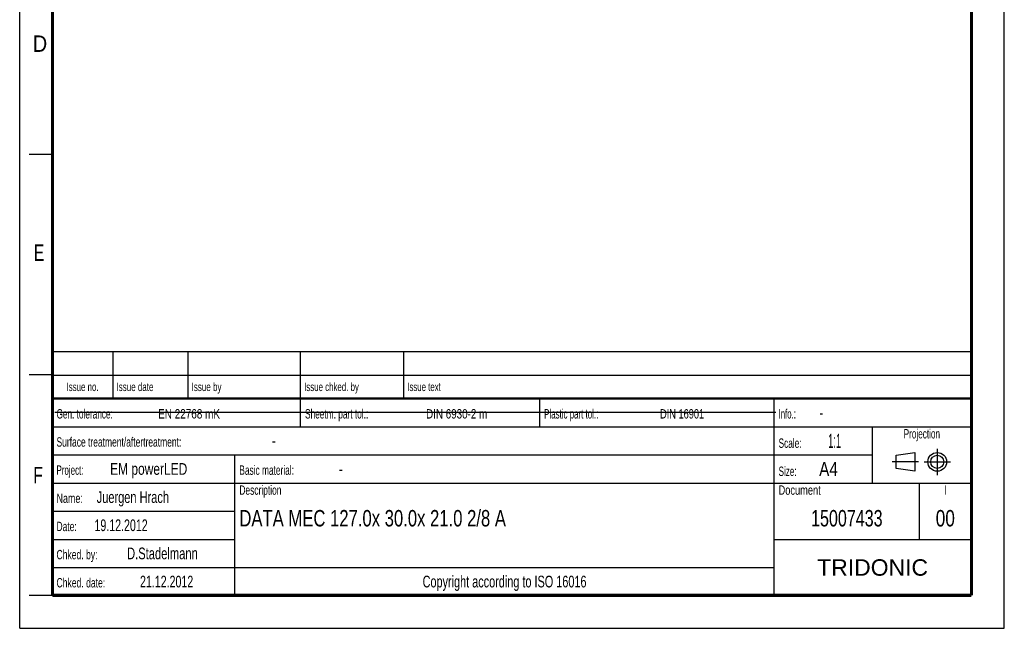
# Model space of a CAD drawing. Header units: millimetres. Extents: x 0 to 210, y 0 to 297.
# Tile 1 of 2: x 0 to 210, y 0 to 130. Entities that reach past the tile are written whole.
import ezdxf
from ezdxf.enums import TextEntityAlignment as Align

# ---------------------------------------------------------------- set-up
doc = ezdxf.new("R2010")
doc.units = ezdxf.units.MM
doc.header["$LTSCALE"] = 19.36
doc.linetypes.add('CENTER', pattern=[0.6, 0.375, -0.075, 0.075, -0.075])
doc.layers.get('0').update_dxf_attribs({"linetype": 'CONTINUOUS'})
doc.layers.add('DEFAULT_1', color=7, linetype='CENTER')
doc.layers.add('Z_NOTICE', color=7, linetype='CONTINUOUS')
doc.styles.add('TEXTSTYLE_2', font='txt', dxfattribs={"width": 0.75})
doc.styles.add('TEXTSTYLE_4', font='arial.ttf')

# ---------------------------------------------------------------- blocks, each defined once
blk = doc.blocks.new('SYMBOL_2_BL0', base_point=(192.31, 35.47))
at = {"color": 2, "linetype": 'CONTINUOUS'}
for p, q in [((186.91, 36.87), (190.91, 37.47)), ((186.91, 34.07), (186.91, 36.87)), ((190.91, 37.47), (190.91, 33.47)), ((190.91, 33.47), (186.91, 34.07))]:
    blk.add_line(p, q, dxfattribs=at)
for radius in [2, 1.4]:
    blk.add_circle((195.71, 35.47), radius, dxfattribs=at)
at = {"layer": 'DEFAULT_1', "color": 2, "linetype": 'CENTER'}
for p, q in [((195.71, 38.27), (195.71, 32.67)), ((191.71, 35.47), (186.11, 35.47)), ((192.91, 35.47), (198.5, 35.47))]:
    blk.add_line(p, q, dxfattribs=at)

msp = doc.modelspace()

# ---------------------------------------------------------------- linework, layer by layer
at = {"color": 2, "linetype": 'CONTINUOUS'}
for p, q in [((0, 0), (0, 297)), ((210, 0), (210, 297)), ((7, 101), (2, 101)), ((6.9136, 48.9602), (6.9136, 58.9602)), ((6.9136, 58.9602), (202.9136, 58.9602)), ((19.9136, 48.9602), (19.9136, 58.9602)), ((35.9136, 48.9602), (35.9136, 58.9602)), ((59.9136, 48.9602), (59.9136, 58.9602)), ((81.9136, 48.9602), (81.9136, 58.9602)), ((202.9136, 48.9602), (202.9136, 58.9602)), ((7, 54), (2, 54)), ((6.9136, 53.9602), (202.9136, 53.9602)), ((6.9135, 6.9601), (6.9135, 48.9601)), ((6.9135, 48.9601), (202.9135, 48.9601)), ((6.9136, 48.9602), (202.9136, 48.9602)), ((59.9135, 42.9601), (59.9135, 48.9601)), ((110.9135, 42.9601), (110.9135, 48.9601)), ((160.9135, 6.9601), (160.9135, 48.9601)), ((202.9135, 6.9601), (202.9135, 48.9601)), ((6.9135, 42.9601), (202.9135, 42.9601)), ((181.9135, 30.9601), (181.9135, 42.9601)), ((6.9135, 36.9601), (181.9135, 36.9601)), ((45.9135, 6.9601), (45.9135, 36.9601)), ((6.9135, 30.9601), (202.9135, 30.9601)), ((191.9135, 18.9601), (191.9135, 30.9601)), ((6.9135, 24.9601), (45.9135, 24.9601)), ((6.9135, 18.9601), (45.9135, 18.9601)), ((160.9135, 18.9601), (202.9135, 18.9601)), ((6.9135, 12.9601), (160.9135, 12.9601)), ((7, 7), (2, 7)), ((6.9135, 6.9601), (202.9135, 6.9601)), ((0, 0), (210, 0))]:
    msp.add_line(p, q, dxfattribs=at)
at = {"color": 7, "linetype": 'CONTINUOUS'}
msp.add_line((7.4681, 46.0424), (161.2681, 46.0424), dxfattribs=at)
for points, const_width in [([(7, 7), (7, 290)], 0.7), ([(203, 7), (203, 290)], 0.7), ([(7, 49), (203, 49)], 0.5), ([(7, 7), (203, 7)], 0.7)]:
    msp.add_lwpolyline(points, dxfattribs=dict(at, const_width=const_width))

# ---------------------------------------------------------------- block references
at = {"color": 2, "linetype": 'CONTINUOUS'}
msp.add_blockref('SYMBOL_2_BL0', (192.3051, 35.4697), dxfattribs=at)

# ---------------------------------------------------------------- texts
at = {"color": 5, "linetype": 'CONTINUOUS', "style": 'TEXTSTYLE_2'}
for s, width, p in [('D', 0.904762, (2.8073, 122.8572)), ('E', 0.714286, (3.0025, 78.3025)), ('F', 0.714286, (2.9222, 30.897))]:
    msp.add_text(s, height=3.5, dxfattribs=dict(at, width=width)).set_placement(p)
at = {"layer": 'Z_NOTICE', "color": 5, "linetype": 'CONTINUOUS', "style": 'TEXTSTYLE_2'}
for s, height, width, p in [('Issue date ', 1.8, 0.707792, (20.6636, 50.5602)), ('Issue by ', 1.8, 0.71164, (36.6636, 50.5602)), ('Issue chked. by', 1.8, 0.698413, (60.6636, 50.5602)), ('Issue text ', 1.8, 0.694805, (82.6636, 50.5602)), ('Gen. tolerance:', 2, 0.657143, (7.851, 44.7101)), ('EN 22768 mK', 2, 0.792208, (29.5296, 44.7101)), ('Sheetm. part tol.:', 2, 0.662698, (60.851, 44.7101)), ('DIN 6930-2 m', 2, 0.78373, (86.6725, 44.7101)), ('Plastic part tol.:', 2, 0.632275, (111.851, 44.7101)), ('DIN 16901', 2, 0.73545, (136.5772, 44.7101)), ('Info.: ', 2, 0.622449, (161.851, 44.7101)), ('-', 2.5, 0.714286, (170.5653, 44.7101)), ('Surface treatment/aftertreatment: ', 2, 0.67577, (7.851, 38.7101)), ('Scale:  ', 2, 0.660714, (161.851, 38.4601)), ('1:1', 3, 0.5, (172.4225, 38.4601)), ('-', 2.5, 0.714286, (53.8034, 38.7101)), ('Project: ', 2, 0.634921, (7.851, 32.7101)), ('EM powerLED', 2.5, 0.764069, (19.2796, 32.7101)), ('Basic material: ', 2, 0.66369, (46.851, 32.7101)), ('-', 2.5, 0.714286, (68.0891, 32.7101)), ('Size: ', 2, 0.646825, (161.851, 32.4601)), (' A4', 3, 0.809524, (169.613, 32.4601)), ('Juergen Hrach', 2.5, 0.703297, (16.4225, 26.7101)), ('Description', 2, 0.670996, (46.851, 28.4601)), ('Document', 2, 0.738095, (161.851, 28.4601)), ('Name: ', 2, 0.714286, (7.851, 26.7101)), ('19.12.2012', 2.5, 0.678571, (15.9463, 20.7101)), ('Date: ', 2, 0.674603, (7.851, 20.7101)), ('Chked. by: ', 2, 0.683983, (7.851, 14.7101)), ('D.Stadelmann', 2.5, 0.712302, (22.8987, 14.7101)), ('Chked. date: ', 2, 0.684982, (7.851, 8.7101)), ('21.12.2012', 2.5, 0.678571, (25.6606, 8.7101))]:
    msp.add_text(s, height=height, dxfattribs=dict(at, width=width)).set_placement(p)
for s, height, width, p in [('Issue no.', 1.8, 0.698413, (13.4136, 50.5602)), ('Projection', 2, 0.652381, (192.4135, 40.4601)), ('I', 2, 0.642857, (197.4135, 28.4601)), ('Copyright according to ISO 16016', 2.5, 0.694196, (103.4135, 8.7101))]:
    msp.add_text(s, height=height, dxfattribs=dict(at, width=width)).set_placement(p, align=Align.CENTER)
at = {"layer": 'Z_NOTICE', "color": 7, "linetype": 'CONTINUOUS', "style": 'TEXTSTYLE_2', "width": 0.758929}
msp.add_text('DATA MEC 127.0x 30.0x 21.0 2/8 A', height=3.5, dxfattribs=at).set_placement((46.851, 21.7101))
at = {"layer": 'Z_NOTICE', "color": 7, "linetype": 'CONTINUOUS', "style": 'TEXTSTYLE_2'}
for s, width, p in [('15007433', 0.732143, (176.4135, 21.7101)), ('00', 0.785714, (197.4135, 21.7101))]:
    msp.add_text(s, height=3.5, dxfattribs=dict(at, width=width)).set_placement(p, align=Align.CENTER)
at = {"layer": 'Z_NOTICE', "color": 5, "linetype": 'CONTINUOUS', "style": 'TEXTSTYLE_4'}
msp.add_text('TRIDONIC', height=3.5, dxfattribs=at).set_placement((181.9135, 11.2101), align=Align.CENTER)

doc.saveas('drawing.dxf')
